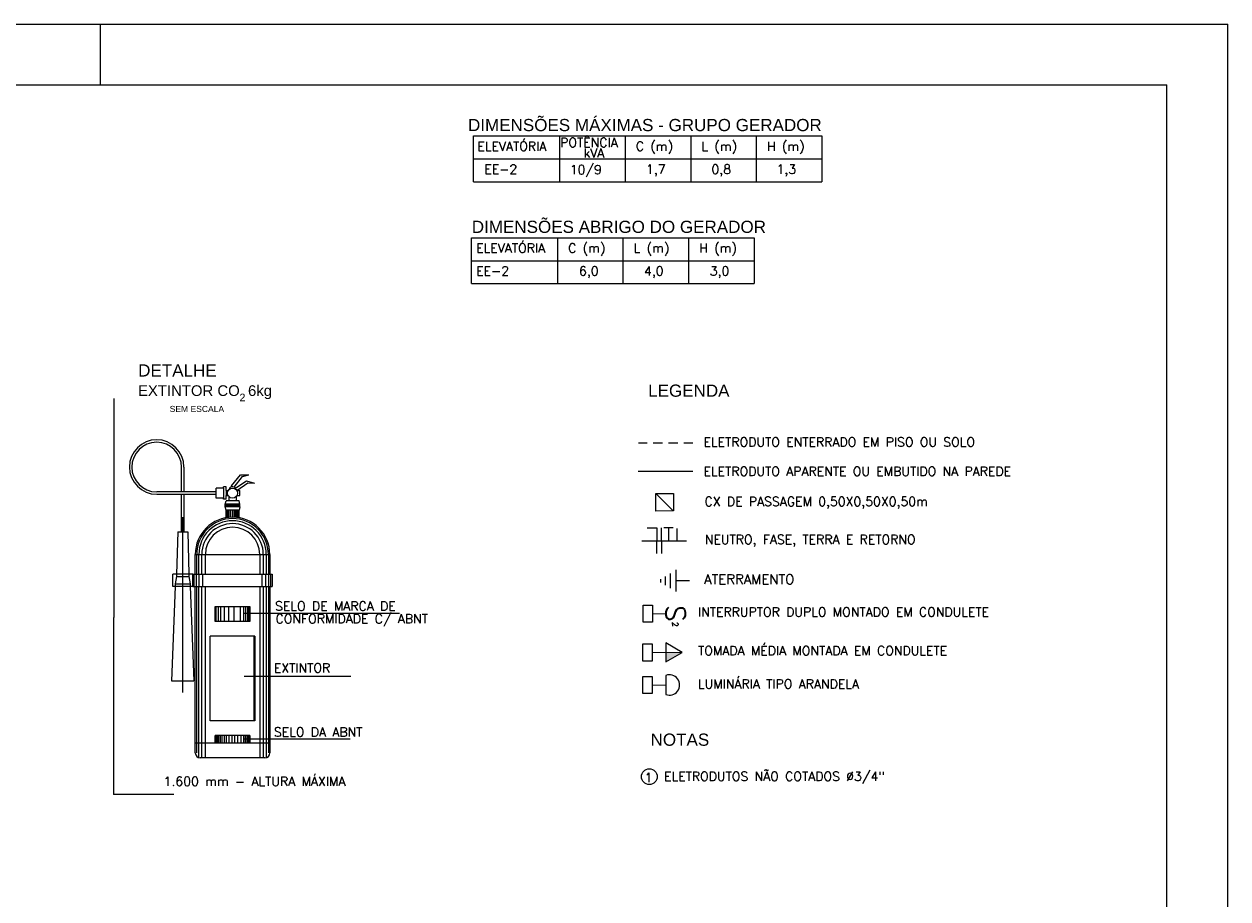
# Model space of a CAD drawing. Header units: millimetres. Extents: x 486.9 to 528.9, y 411.1 to 440.8.
# Tile 4 of 4: x 509.2 to 528.9, y 426.4 to 440.8. Entities that reach past the tile are written whole.
import ezdxf
from ezdxf.enums import TextEntityAlignment as Align

# ---------------------------------------------------------------- set-up
doc = ezdxf.new("R2010")
doc.units = ezdxf.units.MM
doc.linetypes.add('DASHED', pattern=[0.75, 0.5, -0.25])
doc.linetypes.add('HIDDEN', pattern=[0.375, 0.25, -0.125])
for name, color, linetype in [('004', 2, 'Continuous'), ('ECIRC090C', 2, 'HIDDEN'), ('ETXT0090', 8, 'Continuous'), ('ETXTM090C', 2, 'Continuous'), ('PADRÃO', 4, 'Continuous'), ('TEXTO', 7, 'Continuous'), ('TEXTO PROJ', 2, 'Continuous'), ('txt_titulos', 5, 'Continuous')]:
    doc.layers.add(name, color=color, linetype=linetype)
doc.styles.add('ARIAL', font='ARIAL.TTF', dxfattribs={"height": 0.2})
doc.styles.add('ROMANS', font='romans')
doc.styles.add('STYLE-ARIAL_3', font='ARIAL.TTF')

msp = doc.modelspace()

# ---------------------------------------------------------------- hatches: boundary and pattern name
at = {"layer": 'ETXT0090', "linetype": 'Continuous'}
msp.add_hatch(color=2, dxfattribs=at).paths.add_polyline_path([(519.986, 430.44), (519.983, 430.442), (519.714, 430.441), (519.714, 430.283)])

# ---------------------------------------------------------------- linework, layer by layer
at = {"color": 7}
for p, q in [((510.658, 434.61, 0.033), (510.658, 431.013, 0.033)), ((511.768, 433.075, 0.033), (511.768, 433.483, 0.033)), ((511.809, 433.075, 0.033), (511.809, 433.483, 0.033)), ((512.336, 433.075, 0.033), (511.36, 433.075, 0.033)), ((512.336, 433.034, 0.033), (511.36, 433.034, 0.033)), ((511.768, 432.42, 0.033), (511.768, 433.034, 0.033)), ((511.809, 432.42, 0.033), (511.809, 433.034, 0.033)), ((512.458, 433.136, 0.033), (512.336, 433.136, 0.033)), ((512.336, 432.973, 0.033), (512.336, 433.136, 0.033)), ((512.458, 433.136, 0.033), (512.458, 433.157, 0.033)), ((512.499, 433.157, 0.033), (512.458, 433.157, 0.033)), ((512.458, 433.136, 0.033), (512.458, 432.973, 0.033)), ((512.499, 433.096, 0.033), (512.499, 433.157, 0.033)), ((512.499, 433.096, 0.033), (512.499, 433.014, 0.033)), ((512.499, 433.096, 0.033), (512.534, 433.096, 0.033)), ((512.59, 433.174, 0.033), (512.579, 433.153, 0.033)), ((512.676, 433.096, 0.033), (512.727, 433.096, 0.033)), ((512.727, 433.014, 0.033), (512.727, 433.096, 0.033)), ((512.458, 432.973, 0.033), (512.336, 432.973, 0.033)), ((512.458, 432.953, 0.033), (512.458, 432.973, 0.033)), ((512.499, 432.953, 0.033), (512.458, 432.953, 0.033)), ((512.483, 432.871, 0.033), (512.499, 432.928, 0.033)), ((512.727, 432.871, 0.033), (512.483, 432.871, 0.033)), ((512.483, 432.83, 0.033), (512.483, 432.871, 0.033)), ((512.488, 432.83, 0.033), (512.488, 432.871, 0.033)), ((512.495, 432.83, 0.033), (512.495, 432.871, 0.033)), ((512.499, 432.953, 0.033), (512.499, 433.014, 0.033)), ((512.499, 433.014, 0.033), (512.534, 433.014, 0.033)), ((512.711, 432.928, 0.033), (512.499, 432.928, 0.033)), ((512.504, 432.83, 0.033), (512.504, 432.871, 0.033)), ((512.513, 432.83, 0.033), (512.513, 432.871, 0.033)), ((512.523, 432.83, 0.033), (512.523, 432.871, 0.033)), ((512.538, 432.83, 0.033), (512.538, 432.871, 0.033)), ((512.544, 433.001, 0.033), (512.544, 432.928, 0.033)), ((512.555, 432.83, 0.033), (512.555, 432.871, 0.033)), ((512.57, 432.83, 0.033), (512.57, 432.871, 0.033)), ((512.586, 432.83, 0.033), (512.586, 432.871, 0.033)), ((512.608, 432.83, 0.033), (512.608, 432.871, 0.033)), ((512.623, 432.83, 0.033), (512.623, 432.871, 0.033)), ((512.641, 432.83, 0.033), (512.641, 432.871, 0.033)), ((512.654, 432.83, 0.033), (512.654, 432.871, 0.033)), ((512.666, 433.001, 0.033), (512.666, 432.928, 0.033)), ((512.667, 432.83, 0.033), (512.667, 432.871, 0.033)), ((512.676, 433.014, 0.033), (512.727, 433.014, 0.033)), ((512.679, 432.83, 0.033), (512.679, 432.871, 0.033)), ((512.691, 432.83, 0.033), (512.691, 432.871, 0.033)), ((512.7, 432.83, 0.033), (512.7, 432.871, 0.033)), ((512.709, 432.83, 0.033), (512.709, 432.871, 0.033)), ((512.727, 432.871, 0.033), (512.711, 432.928, 0.033)), ((512.715, 432.83, 0.033), (512.715, 432.871, 0.033)), ((512.722, 432.83, 0.033), (512.722, 432.871, 0.033)), ((512.727, 432.83, 0.033), (512.727, 432.871, 0.033)), ((511.788, 429.783, 0.033), (511.788, 432.662, 0.033)), ((512.727, 432.83, 0.033), (512.483, 432.83, 0.033)), ((512.499, 432.773, 0.033), (512.483, 432.83, 0.033)), ((512.499, 432.651, 0.033), (512.499, 432.773, 0.033)), ((512.711, 432.773, 0.033), (512.499, 432.773, 0.033)), ((512.509, 432.652, 0.033), (512.509, 432.773, 0.033)), ((512.531, 432.655, 0.033), (512.531, 432.773, 0.033)), ((512.552, 432.658, 0.033), (512.552, 432.773, 0.033)), ((512.577, 432.659, 0.033), (512.577, 432.773, 0.033)), ((512.611, 432.66, 0.033), (512.611, 432.773, 0.033)), ((512.636, 432.659, 0.033), (512.636, 432.773, 0.033)), ((512.659, 432.658, 0.033), (512.659, 432.773, 0.033)), ((512.678, 432.656, 0.033), (512.678, 432.773, 0.033)), ((512.693, 432.654, 0.033), (512.693, 432.773, 0.033)), ((512.703, 432.652, 0.033), (512.703, 432.773, 0.033)), ((512.727, 432.83, 0.033), (512.711, 432.773, 0.033)), ((512.711, 432.651, 0.033), (512.711, 432.773, 0.033)), ((511.707, 432.42, 0.033), (511.688, 431.723, 0.033)), ((511.707, 432.42, 0.033), (511.87, 432.42, 0.033)), ((511.87, 432.42, 0.033), (511.889, 431.723, 0.033)), ((511.994, 431.723, 0.033), (511.994, 432.049, 0.033)), ((511.994, 432.049, 0.033), (513.216, 432.049, 0.033)), ((512.017, 431.723, 0.033), (512.017, 432.049, 0.033)), ((512.053, 431.723, 0.033), (512.053, 432.049, 0.033)), ((512.1, 431.723, 0.033), (512.1, 432.049, 0.033)), ((512.159, 431.723, 0.033), (512.159, 432.049, 0.033)), ((513.051, 432.049, 0.033), (513.051, 431.723, 0.033)), ((513.11, 432.049, 0.033), (513.11, 431.723, 0.033)), ((513.157, 432.049, 0.033), (513.157, 431.723, 0.033)), ((513.193, 432.049, 0.033), (513.193, 431.723, 0.033)), ((513.216, 432.049, 0.033), (513.216, 431.723, 0.033)), ((511.953, 431.723, 0.033), (511.627, 431.723, 0.033)), ((511.627, 431.519, 0.033), (511.627, 431.723, 0.033)), ((511.687, 431.686, 0.033), (511.666, 431.564, 0.033)), ((511.688, 431.723, 0.033), (511.687, 431.686, 0.033)), ((511.687, 431.686, 0.033), (511.89, 431.686, 0.033)), ((511.889, 431.723, 0.033), (511.89, 431.686, 0.033)), ((511.89, 431.686, 0.033), (511.911, 431.564, 0.033)), ((511.953, 431.723, 0.033), (511.994, 431.723, 0.033)), ((511.953, 431.519, 0.033), (511.953, 431.723, 0.033)), ((511.976, 431.519, 0.033), (511.976, 431.723, 0.033)), ((511.994, 431.723, 0.033), (513.216, 431.723, 0.033)), ((512.012, 431.519, 0.033), (512.012, 431.723, 0.033)), ((512.059, 431.519, 0.033), (512.059, 431.723, 0.033)), ((512.118, 431.519, 0.033), (512.118, 431.723, 0.033)), ((513.092, 431.519, 0.033), (513.092, 431.723, 0.033)), ((513.151, 431.519, 0.033), (513.151, 431.723, 0.033)), ((513.198, 431.519, 0.033), (513.198, 431.723, 0.033)), ((513.216, 431.723, 0.033), (513.257, 431.723, 0.033)), ((513.234, 431.519, 0.033), (513.234, 431.723, 0.033)), ((513.257, 431.723, 0.033), (513.257, 431.519, 0.033)), ((511.664, 431.519, 0.033), (511.605, 429.975, 0.033)), ((511.953, 431.519, 0.033), (511.627, 431.519, 0.033)), ((511.666, 431.564, 0.033), (511.664, 431.519, 0.033)), ((511.666, 431.564, 0.033), (511.911, 431.564, 0.033)), ((511.911, 431.564, 0.033), (511.912, 431.519, 0.033)), ((511.912, 431.519, 0.033), (511.972, 429.975, 0.033)), ((511.953, 431.519, 0.033), (511.994, 431.519, 0.033)), ((511.994, 431.519, 0.033), (513.216, 431.519, 0.033)), ((511.994, 428.788, 0.033), (511.994, 431.519, 0.033)), ((512.017, 428.788, 0.033), (512.017, 431.519, 0.033)), ((512.053, 428.71, 0.033), (512.053, 431.519, 0.033)), ((512.1, 428.706, 0.033), (512.1, 431.519, 0.033)), ((512.159, 428.706, 0.033), (512.159, 431.519, 0.033)), ((513.051, 431.519, 0.033), (513.051, 428.706, 0.033)), ((513.11, 431.519, 0.033), (513.11, 428.706, 0.033)), ((513.157, 431.519, 0.033), (513.157, 428.71, 0.033)), ((513.193, 431.519, 0.033), (513.193, 428.788, 0.033)), ((513.216, 431.519, 0.033), (513.257, 431.519, 0.033)), ((513.216, 431.519, 0.033), (513.216, 428.788, 0.033)), ((512.32, 431.193, 0.033), (512.89, 431.193, 0.033)), ((512.32, 430.948, 0.033), (512.32, 431.193, 0.033)), ((512.335, 430.948, 0.033), (512.335, 431.193, 0.033)), ((512.372, 430.948, 0.033), (512.372, 431.193, 0.033)), ((512.415, 430.948, 0.033), (512.415, 431.193, 0.033)), ((512.475, 430.948, 0.033), (512.475, 431.193, 0.033)), ((512.542, 430.948, 0.033), (512.542, 431.193, 0.033)), ((512.631, 430.948, 0.033), (512.631, 431.193, 0.033)), ((512.737, 430.948, 0.033), (512.737, 431.193, 0.033)), ((512.789, 430.948, 0.033), (512.789, 431.193, 0.033)), ((512.821, 430.948, 0.033), (512.821, 431.193, 0.033)), ((512.858, 430.948, 0.033), (512.858, 431.193, 0.033)), ((512.879, 430.948, 0.033), (512.879, 431.193, 0.033)), ((512.89, 431.193, 0.033), (512.89, 430.948, 0.033)), ((512.89, 430.948, 0.033), (512.32, 430.948, 0.033)), ((512.972, 430.704, 0.033), (512.238, 430.704, 0.033)), ((512.238, 429.318, 0.033), (512.238, 430.704, 0.033)), ((512.956, 430.704, 0.033), (512.956, 429.318, 0.033)), ((512.972, 430.704, 0.033), (512.972, 429.318, 0.033)), ((511.605, 429.975, 0.033), (511.972, 429.975, 0.033)), ((512.972, 429.318, 0.033), (512.238, 429.318, 0.033)), ((513.216, 428.951, 0.033), (511.994, 428.951, 0.033)), ((512.89, 429.073, 0.033), (512.32, 429.073, 0.033)), ((512.32, 428.951, 0.033), (512.32, 429.073, 0.033)), ((512.333, 428.951, 0.033), (512.333, 429.073, 0.033)), ((512.346, 428.951, 0.033), (512.346, 429.073, 0.033)), ((512.363, 428.951, 0.033), (512.363, 429.073, 0.033)), ((512.382, 428.951, 0.033), (512.382, 429.073, 0.033)), ((512.407, 428.951, 0.033), (512.407, 429.073, 0.033)), ((512.436, 428.951, 0.033), (512.436, 429.073, 0.033)), ((512.472, 428.951, 0.033), (512.472, 429.073, 0.033)), ((512.508, 428.951, 0.033), (512.508, 429.073, 0.033)), ((512.55, 428.951, 0.033), (512.55, 429.073, 0.033)), ((512.599, 428.951, 0.033), (512.599, 429.073, 0.033)), ((512.645, 428.951, 0.033), (512.645, 429.073, 0.033)), ((512.692, 428.951, 0.033), (512.692, 429.073, 0.033)), ((512.747, 428.951, 0.033), (512.747, 429.073, 0.033)), ((512.789, 428.951, 0.033), (512.789, 429.073, 0.033)), ((512.817, 428.951, 0.033), (512.817, 429.073, 0.033)), ((512.844, 428.951, 0.033), (512.844, 429.073, 0.033)), ((512.863, 428.951, 0.033), (512.863, 429.073, 0.033)), ((512.88, 428.951, 0.033), (512.88, 429.073, 0.033)), ((512.89, 429.073, 0.033), (512.89, 428.951, 0.033)), ((513.135, 428.706, 0.033), (512.075, 428.706, 0.033))]:
    msp.add_line(p, q, dxfattribs=at)
for p, q in [((510.658, 428.108), (510.658, 431.013, 0.033)), ((511.639, 428.108), (510.653, 428.108))]:
    msp.add_line(p, q)
for points in [[(516.561, 438.166), (516.561, 438.919), (522.276, 438.919)], [(517.97, 438.919), (517.97, 438.166)], [(519.047, 438.919), (519.047, 438.166)], [(520.123, 438.919), (520.123, 438.166)], [(521.199, 438.919), (521.199, 438.166)], [(522.276, 438.919), (522.276, 438.166)], [(516.561, 438.543), (522.276, 438.543)], [(516.561, 438.166), (522.276, 438.166)], [(516.527, 436.494), (516.527, 437.248), (521.165, 437.248)], [(517.936, 437.248), (517.936, 436.494)], [(519.012, 437.248), (519.012, 436.494)], [(520.089, 437.248), (520.089, 436.494)], [(521.165, 437.248), (521.165, 436.494)], [(516.527, 436.871), (521.165, 436.871)], [(516.527, 436.494), (521.165, 436.494)]]:
    msp.add_lwpolyline(points)
for points in [[(512.59, 433.174, 0.033), (512.737, 433.354, 0.033), (512.874, 433.356, 0.033)], [(512.633, 433.154, 0.033), (512.771, 433.327, 0.033), (512.874, 433.356, 0.033)], [(512.64, 433.128, 0.033), (512.832, 433.258, 0.033), (512.964, 433.22, 0.033)], [(512.563, 433.148, 0.033), (512.551, 433.116, 0.033)], [(512.676, 433.096, 0.033), (512.858, 433.222, 0.033), (512.964, 433.22, 0.033)]]:
    msp.add_polyline3d(points, dxfattribs=at)
msp.add_circle((512.605, 433.055, 0.033), 0.0815, dxfattribs=at)
for centre, radius, start, end in [((511.36, 433.483, 0.033), 0.448, 0, 270), ((511.36, 433.483, 0.033), 0.408, 0, 270), ((512.605, 433.055, 0.033), 0.102, 60.3661, 114.0922), ((512.605, 432.049, 0.033), 0.611, 0, 180), ((512.605, 432.049, 0.033), 0.588, 0, 180), ((512.605, 432.049, 0.033), 0.552, 0, 180), ((512.605, 432.049, 0.033), 0.505, 0, 180), ((512.605, 432.049, 0.033), 0.446, 0, 180), ((512.075, 428.788, 0.033), 0.0815, 180, 270), ((513.135, 428.788, 0.033), 0.0815, 270, 0)]:
    msp.add_arc(centre, radius, start, end, dxfattribs=at)
at = {"layer": '004', "color": 9}
for p, q in [((512.798, 431.082, 0.033), (513.002, 431.082, 0.033)), ((513.002, 431.082, 0.033), (515.343, 431.082, 0.033)), ((512.798, 430.048, 0.033), (513.002, 430.048, 0.033)), ((513.002, 430.048, 0.033), (514.548, 430.048, 0.033)), ((512.798, 429.02, 0.033), (513.002, 429.02, 0.033)), ((513.002, 429.02, 0.033), (514.533, 429.02, 0.033))]:
    msp.add_line(p, q, dxfattribs=at)
at = {"layer": '004'}
msp.add_circle((519.445, 428.399), 0.13, dxfattribs=at)
at = {"layer": 'ECIRC090C', "color": 2, "linetype": 'Continuous'}
for p, q in [((519.566, 432.481, 1.004), (519.41, 432.481, 1.004)), ((519.566, 432.483, 1.004), (519.564, 432.061, 1.004)), ((519.64, 432.483, 1.004), (519.642, 432.061, 1.004)), ((519.837, 432.483, 1.004), (519.682, 432.483, 1.004)), ((519.76, 432.483, 1.004), (519.76, 432.272, 1.004)), ((519.896, 432.476, 1.004), (519.896, 432.265, 1.004)), ((519.324, 432.272, 1.004), (520.054, 432.272, 1.004)), ((519.495, 431.075, 1.004), (519.717, 431.077, 1.004)), ((519.493, 430.44, 1.004), (519.983, 430.442, 1.004)), ((519.493, 429.904, 1.004), (519.714, 429.906, 1.004))]:
    msp.add_line(p, q, dxfattribs=at)
at = {"layer": 'ETXT0090', "color": 2, "linetype": 'Continuous'}
for p, q in [((519.702, 431.687, 4.654), (519.702, 431.543, 4.654)), ((519.788, 431.736, 4.654), (519.788, 431.493, 4.654)), ((519.885, 431.437, 4.654), (519.885, 431.793, 4.654)), ((519.627, 431.643, 4.654), (519.627, 431.586, 4.654)), ((520.103, 431.615, 4.654), (519.885, 431.615, 4.654)), ((519.714, 430.062, 1.004), (519.714, 429.748, 1.004))]:
    msp.add_line(p, q, dxfattribs=at)
at = {"layer": 'ETXT0090', "color": 2, "linetype": 'DASHED', "ltscale": 0.3, "elevation": 1.49}
msp.add_lwpolyline([(520.16, 433.874), (519.265, 433.874)], dxfattribs=at)
at = {"layer": 'ETXT0090', "color": 2, "linetype": 'Continuous', "ltscale": 20, "elevation": 1.49}
msp.add_lwpolyline([(520.16, 433.411), (519.261, 433.411)], dxfattribs=at)
at = {"layer": 'ETXT0090', "color": 2, "linetype": 'Continuous', "elevation": 1.004}
for points in [[(519.552, 432.761), (519.551, 433.05), (519.84, 433.051), (519.841, 432.762)], [(519.342, 431.217), (519.495, 431.217), (519.495, 430.934), (519.342, 430.934)], [(519.339, 430.582), (519.493, 430.582), (519.493, 430.298), (519.339, 430.298)], [(519.714, 430.283), (519.986, 430.44), (519.714, 430.598)], [(519.339, 430.046), (519.493, 430.046), (519.493, 429.763), (519.339, 429.763)]]:
    msp.add_lwpolyline(points, close=True, dxfattribs=at)
msp.add_lwpolyline([(519.836, 432.762), (519.551, 433.05)], dxfattribs=at)
at = {"layer": 'ETXT0090', "color": 2, "linetype": 'Continuous'}
msp.add_arc((519.774, 429.905, 1.004), 0.168, 249.1424, 110.8576, dxfattribs=at)
at = {"layer": 'PADRÃO', "color": 2}
for p, q in [((486.939, 440.756), (528.939, 440.756)), ((510.439, 439.756), (510.439, 440.756)), ((510.439, 439.756), (510.439, 440.756)), ((528.939, 411.056), (528.939, 440.756))]:
    msp.add_line(p, q, dxfattribs=at)
at = {"layer": 'PADRÃO', "color": 1}
for p in [(489.439, 439.756), (527.939, 412.056)]:
    msp.add_line(p, (527.939, 439.756), dxfattribs=at)

# ---------------------------------------------------------------- texts
at = {"layer": '004', "style": 'ROMANS'}
for s, p in [('ELEVATÓRIA', (516.623, 438.675)), ('POTÊNCIA', (517.981, 438.736)), ('C (m)', (519.222, 438.675)), ('L (m)', (520.299, 438.675)), ('H (m)', (521.375, 438.675)), ('kVA', (518.365, 438.563)), ('EE-2', (516.737, 438.298)), ('10/9', (518.138, 438.292)), ('1,7', (519.39, 438.298)), ('0,8', (520.464, 438.298)), ('1,3', (521.531, 438.298)), ('ELEVATÓRIA', (516.603, 437.003)), ('C (m)', (518.112, 437.003)), ('L (m)', (519.188, 437.003)), ('H (m)', (520.264, 437.003)), ('EE-2', (516.603, 436.627)), ('6,0', (518.291, 436.627)), ('4,0', (519.356, 436.627)), ('3,0', (520.436, 436.627)), ('ELETRODUTOS NÃO COTADOS %%C3/4"', (519.686, 428.33)), ('1', (519.366, 428.31))]:
    msp.add_text(s, height=0.15, dxfattribs=at).set_placement(p)
at = {"layer": 'ETXT0090', "color": 2, "linetype": 'Continuous', "style": 'ROMANS'}
for s, height, p in [('ELETRODUTO ENTERRADO EM PISO OU SOLO', 0.15, (520.334, 433.818, 2.221)), ('ELETRODUTO APARENTE OU EMBUTIDO NA PAREDE', 0.15, (520.334, 433.338, 2.221)), ('CX DE PASSAGEM 0,50X0,50X0,50m', 0.15, (520.351, 432.842, 1.004)), ('NEUTRO, FASE, TERRA E RETORNO', 0.15, (520.355, 432.219, 1.004)), ('ATERRAMENTO', 0.16, (520.343, 431.561, -1.43)), ('SELO DE MARCA DE', 0.15, (513.303, 431.125, 0.033)), ('CONFORMIDADE C/ ABNT', 0.15, (513.311, 430.917, 0.033)), ('INTERRUPTOR DUPLO MONTADO EM CONDULETE', 0.15, (520.243, 431.029, 1.004)), ('TOMADA MÉDIA MONTADA EM CONDULETE', 0.15, (520.243, 430.394, 1.004)), ('EXTINTOR', 0.15, (513.283, 430.11, 0.033)), ('LUMINÁRIA TIPO ARANDELA', 0.15, (520.243, 429.847, 1.004)), ('SELO DA ABNT', 0.15, (513.284, 429.058, 0.033)), ('1.600 mm - ALTURA MÁXIMA', 0.15, (511.474, 428.247, 0.033))]:
    msp.add_text(s, height=height, dxfattribs=at).set_placement(p)
msp.add_text('S', height=0.32, rotation=88.9401, dxfattribs=at).set_placement((520.031, 430.937, 1.004))
at = {"layer": 'ETXTM090C', "color": 2, "style": 'STYLE-ARIAL_3'}
msp.add_text('NOTAS', height=0.2, dxfattribs=at).set_placement((519.465, 429.007), align=Align.MIDDLE_LEFT)
at = {"layer": 'TEXTO', "color": 2, "linetype": 'Continuous', "lineweight": 0, "style": 'ROMANS'}
msp.add_text('2', height=0.096, rotation=270.1439, dxfattribs=at).set_placement((519.87, 430.9, 1.004), align=Align.MIDDLE)
at = {"layer": 'TEXTO PROJ', "color": 2, "style": 'ARIAL'}
msp.add_text('2', height=0.125, dxfattribs=at).set_placement((512.719, 434.562, 0.012))
at = {"layer": 'txt_titulos', "color": 2, "style": 'ARIAL'}
for s, height, p in [('DIMENSÕES MÁXIMAS - GRUPO GERADOR', 0.2, (516.469, 438.998)), ('DIMENSÕES ABRIGO DO GERADOR ', 0.2, (516.531, 437.327)), ('DETALHE', 0.2, (511.056, 434.969, -0.014)), ('LEGENDA', 0.2, (519.425, 434.637, 0.906)), ('SEM ESCALA', 0.1, (511.574, 434.387, -0.014))]:
    msp.add_text(s, height=height, dxfattribs=at).set_placement(p)
msp.add_text('EXTINTOR CO  6kg', height=0.175, dxfattribs=at).set_placement((512.153, 434.716, -0.014), align=Align.MIDDLE)

doc.saveas('drawing.dxf')
